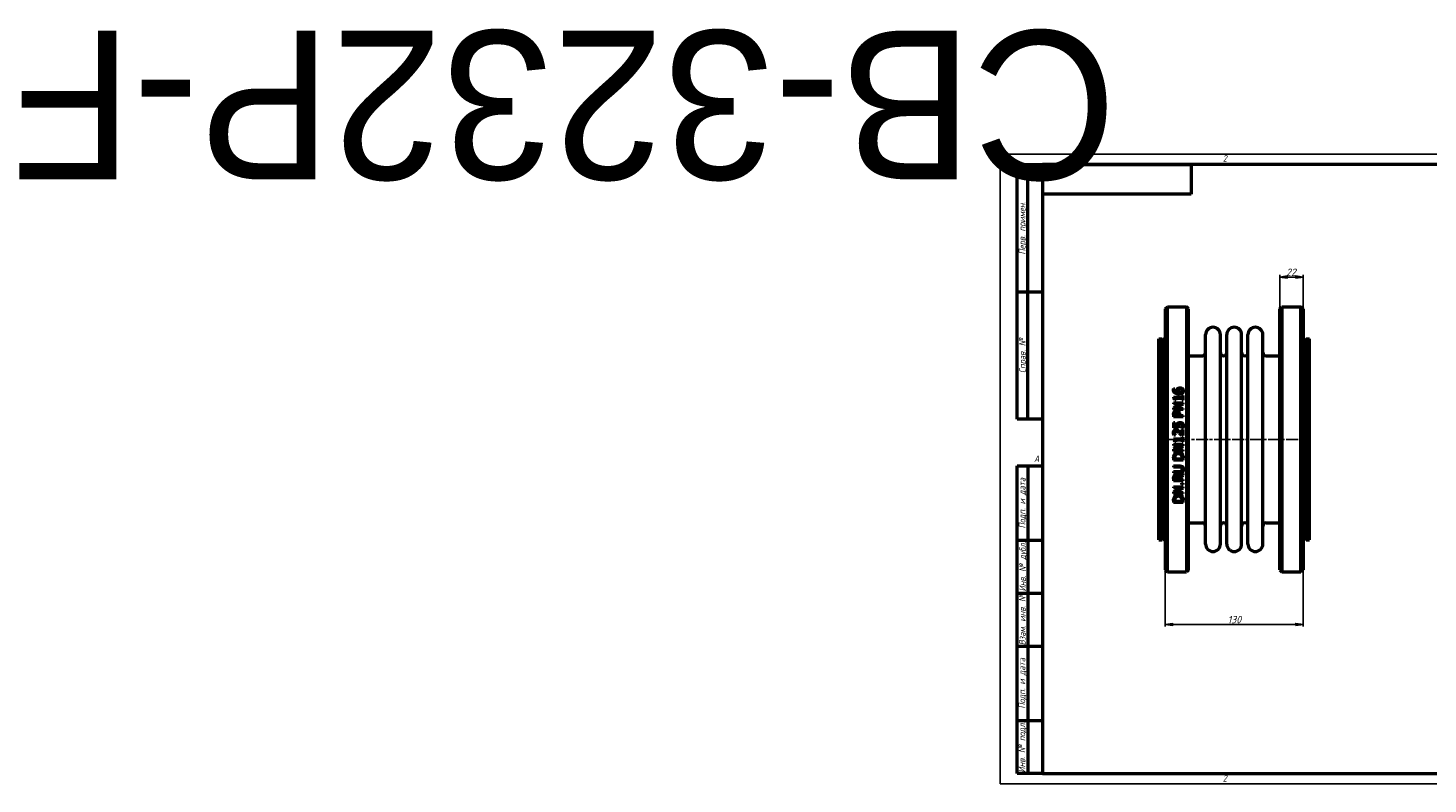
# Model space of a CAD drawing. Header units: millimetres. Extents: x -917 to 5470, y -139 to 713.
# Tile 1 of 4: x -917 to 403, y 0 to 713. Entities that reach past the tile are written whole.
import ezdxf
from ezdxf.enums import TextEntityAlignment as Align

# ---------------------------------------------------------------- set-up
doc = ezdxf.new("R2018")
doc.units = ezdxf.units.MM
doc.header["$LTSCALE"] = 2
doc.linetypes.add('CHAIN', pattern=[0.7087, 0.4724, -0.0591, 0.1181, -0.0591])
for name, color, linetype, lineweight in [('Видимый контур (ГОСТ)', 7, 'Continuous', 50), ('Кромка (ГОСТ)', 7, 'Continuous', 50), ('Обозначение (ГОСТ)', 7, 'Continuous', 25), ('Осевая линия (ГОСТ)', 7, 'Continuous', 25), ('Размер (ГОСТ)', 7, 'Continuous', 25), ('Эскизная геометрия (ГОСТ)', 7, 'Continuous', 50)]:
    doc.layers.add(name, color=color, linetype=linetype, lineweight=lineweight)
doc.styles.add('Альтернативный текст (ГОСТ)', font='arial.ttf', dxfattribs={"width": 0.8})
doc.styles.add('Обычный текст (ГОСТ)', font='GOST Common Italic.ttf')
doc.dimstyles.new('Обычный (ГОСТ)', dxfattribs={"dimscale": 2, "dimtxt": 3.5, "dimasz": 3.5, "dimexe": 1, "dimexo": 0, "dimgap": 0.5, "dimtad": 1, "dimtxsty": 'Обычный текст (ГОСТ)', "dimblk": 'Filled-1', "dimcen": 0.09, "dimdle": 15, "dimclrd": 256, "dimclre": 256, "dimclrt": 256, "dimazin": 2, "dimtfac": 0.714286, "dimtdec": 3, "dimtmove": 0, "dimatfit": 3, "dimfxl": 1, "dimtolj": 1, "dimlwd": 25, "dimlwe": 25, "dimarcsym": 0})

# ---------------------------------------------------------------- blocks, each defined once
blk = doc.blocks.new('Рамки ГОСТ - Рамка')
at = {"layer": 'Кромка (ГОСТ)', "lineweight": 25}
for p, q in [((0, 0), (0, 297)), ((0, 297), (420, 297)), ((420, 297), (420, 0)), ((420, 0), (0, 0))]:
    blk.add_line(p, q, dxfattribs=at)
at = {"layer": 'Кромка (ГОСТ)'}
for p, q in [((415, 292), (20, 292)), ((20, 292), (20, 5)), ((210, 292), (210, 297)), ((415, 5), (415, 292)), ((20, 5), (415, 5)), ((210, 5), (210, 0))]:
    blk.add_line(p, q, dxfattribs=at)
at = {"layer": 'Кромка (ГОСТ)', "char_height": 3.17, "attachment_point": 1, "style": 'Альтернативный текст (ГОСТ)'}
for s, insert, width in [('\\fGOST Common|b0|i1;{\\H3.1700;2}', (105, 296.5), 5.2328), ('\\fGOST Common|b0|i1;{\\H3.1700;1}', (315.02, 296.44), 5.2327), ('\\fGOST Common|b0|i1;{\\H3.1700;A}', (16, 155), 5.1335), ('\\fGOST Common|b0|i1;{\\H3.1700;A}', (416, 148.5), 5.0704), ('\\fGOST Common|b0|i1;{\\H3.1700;2}', (104.99, 4.3), 5.2328), ('\\fGOST Common|b0|i1;{\\H3.1700;1}', (315, 4.14), 6.6287), ('\\fGOST Common|b0|i1;{\\H3.1700;Формат А3}', (370, 4.39), 25.2103)]:
    blk.add_mtext(s, dxfattribs=dict(at, insert=insert, width=width))
blk = doc.blocks.new('ГОСТ - Доп. графы 1')
at = {"layer": 'Эскизная геометрия (ГОСТ)'}
for p, q in [((-12, 0), (-12, 145)), ((-12, 145), (0, 145)), ((-7, 145), (-7, 0)), ((-12, 110), (-7, 110)), ((-7, 110), (0, 110)), ((-12, 85), (-7, 85)), ((-7, 85), (0, 85)), ((-12, 60), (-7, 60)), ((-7, 60), (0, 60)), ((-12, 25), (-7, 25)), ((-7, 25), (0, 25)), ((0, 0), (-12, 0))]:
    blk.add_line(p, q, dxfattribs=at)
at = {"layer": 'Обозначение (ГОСТ)', "char_height": 3.17, "attachment_point": 5, "rotation": 90, "style": 'Альтернативный текст (ГОСТ)'}
for s, insert, width in [('\\fGOST Common|b0|i1;{\\H3.1700;Подп. и дата}', (-9.37, 127.41), 34.7679), ('\\fGOST Common|b0|i1;{\\H3.1700;Инв. № дубл.}', (-8.95, 97.55), 24.8438), ('\\fGOST Common|b0|i1;{\\H3.1700;Взам. инв. №}', (-9.58, 72.53), 24.8669), ('\\fGOST Common|b0|i1;{\\H3.1700;Подп. и дата}', (-9.5, 42.47), 35.1486), ('\\fGOST Common|b0|i1;{\\H3.1700;Инв. № подл.}', (-9.5, 12.41), 24.9618)]:
    blk.add_mtext(s, dxfattribs=dict(at, insert=insert, width=width))
at = {"layer": 'Обозначение (ГОСТ)', "lineweight": 30, "flags": 17}
for tag, p in [('Подп._и_дата_2', (-3.53, 127.51)), ('Инв._номер_дубликата', (-3.41, 97.47)), ('Взамен_инв._номера', (-3.46, 72.53)), ('Подп._и_дата_1', (-3.42, 42.35)), ('ИНВЕНТАРНЫЙ_НОМЕР', (-3.33, 12.68))]:
    blk.add_attdef(tag, text='', height=3.17, rotation=90, dxfattribs=at).set_placement(p, align=Align.MIDDLE_CENTER)
blk = doc.blocks.new('ГОСТ - Доп. графы 2')
at = {"layer": 'Эскизная геометрия (ГОСТ)'}
for p, q in [((-12, 0), (-12, 120)), ((-12, 120), (0, 120)), ((-7, 0), (-7, 120)), ((-12, 60), (0, 60)), ((0, 0), (-12, 0))]:
    blk.add_line(p, q, dxfattribs=at)
at = {"layer": 'Обозначение (ГОСТ)', "char_height": 3.17, "attachment_point": 5, "rotation": 90, "style": 'Альтернативный текст (ГОСТ)'}
for s, insert, width in [('\\fGOST Common|b0|i1;{\\H3.1700;Перв. примен.}', (-9.19, 90.05), 60.0143), ('\\fGOST Common|b0|i1;{\\H3.1700;Справ. №}', (-9.1, 30), 59.9357)]:
    blk.add_mtext(s, dxfattribs=dict(at, insert=insert, width=width))
at = {"layer": 'Обозначение (ГОСТ)', "lineweight": 30, "flags": 17}
for tag, p in [('Первичная_применяемость', (-3.65, 90.03)), ('Справочный_номер', (-3.55, 30.02))]:
    blk.add_attdef(tag, text='', height=3.17, rotation=90, dxfattribs=at).set_placement(p, align=Align.MIDDLE_CENTER)
blk = doc.blocks.new('ГОСТ - Доп. графы 3')
at = {"layer": 'Эскизная геометрия (ГОСТ)'}
for p, q in [((0, 0), (70, 0)), ((70, 0), (70, -14)), ((70, -14), (0, -14))]:
    blk.add_line(p, q, dxfattribs=at)
at = {"layer": 'Обозначение (ГОСТ)', "lineweight": 30}
blk.add_attdef('ОБОЗНАЧЕНИЕ', text='', height=5, rotation=180, dxfattribs=at).set_placement((34.94, -6.97), align=Align.MIDDLE_CENTER)
blk = doc.blocks.new('Filled-1')
at = {"color": 0}
for p, q in [((0, 0), (-1, 0.14)), ((-1, 0.14), (-1, -0.14)), ((-1, 0), (0, 0)), ((-1, -0.14), (0, 0))]:
    blk.add_line(p, q, dxfattribs=at)
at = {"color": 0, "flags": 128}
blk.add_lwpolyline([(-1, -0.14), (0, 0), (-1, 0.14), (-1, -0.14)], dxfattribs=at)
at = {"color": 0}
blk.add_solid([(-1, -0.14), (0, 0), (-1, 0.14), (-1, -0.14)], dxfattribs=at)
blk = doc.blocks.new('*D9')
at = {"layer": 'Defpoints', "color": 0, "linetype": 'Continuous', "transparency": 16777216}
for p in [(155.7, 229.5), (285.7, 229.5), (285.7, 150.5)]:
    blk.add_point(p, dxfattribs=at)
at = {"layer": 'Размер (ГОСТ)', "linetype": 'Continuous', "lineweight": 25, "transparency": 16777216}
for p, q in [((155.7, 229.5), (155.7, 148.5)), ((285.7, 229.5), (285.7, 148.5)), ((162.7, 150.5), (278.7, 150.5))]:
    blk.add_line(p, q, dxfattribs=at)
at = {"layer": 'Размер (ГОСТ)', "linetype": 'Continuous', "lineweight": 25, "transparency": 16777216, "xscale": 7, "yscale": 7, "zscale": 7, "rotation": 180}
blk.add_blockref('Filled-1', (155.7, 150.5), dxfattribs=at)
at = {"layer": 'Размер (ГОСТ)', "linetype": 'Continuous', "lineweight": 25, "transparency": 16777216, "xscale": 7, "yscale": 7, "zscale": 7}
blk.add_blockref('Filled-1', (285.7, 150.5), dxfattribs=at)
at = {"layer": 'Размер (ГОСТ)', "linetype": 'Continuous', "lineweight": 25, "transparency": 16777216, "insert": (214.6, 158.5), "char_height": 7, "attachment_point": 1, "style": 'Обычный текст (ГОСТ)'}
blk.add_mtext('\\A1;130', dxfattribs=at)
blk = doc.blocks.new('*D13')
at = {"layer": 'Defpoints', "color": 0, "linetype": 'Continuous', "transparency": 16777216}
for p in [(285.7, 478), (263.7, 448), (285.7, 448)]:
    blk.add_point(p, dxfattribs=at)
at = {"layer": 'Размер (ГОСТ)', "linetype": 'Continuous', "lineweight": 25, "transparency": 16777216}
for p, q in [((263.7, 448), (263.7, 480)), ((270.7, 478), (278.7, 478)), ((285.7, 448), (285.7, 480))]:
    blk.add_line(p, q, dxfattribs=at)
at = {"layer": 'Размер (ГОСТ)', "linetype": 'Continuous', "lineweight": 25, "transparency": 16777216, "xscale": 7, "yscale": 7, "zscale": 7, "rotation": 180}
blk.add_blockref('Filled-1', (263.7, 478), dxfattribs=at)
at = {"layer": 'Размер (ГОСТ)', "linetype": 'Continuous', "lineweight": 25, "transparency": 16777216, "xscale": 7, "yscale": 7, "zscale": 7}
blk.add_blockref('Filled-1', (285.7, 478), dxfattribs=at)
at = {"layer": 'Размер (ГОСТ)', "linetype": 'Continuous', "lineweight": 25, "transparency": 16777216, "insert": (269.7, 486), "char_height": 7, "attachment_point": 1, "style": 'Обычный текст (ГОСТ)'}
blk.add_mtext('\\A1;22', dxfattribs=at)

msp = doc.modelspace()

# ---------------------------------------------------------------- linework, layer by layer
at = {"layer": 'Видимый контур (ГОСТ)'}
for p, q in [((155.697, 447.953), (157.697, 449.953)), ((157.697, 199.953), (157.697, 449.953)), ((157.697, 449.953), (175.697, 449.953)), ((175.697, 449.953), (175.697, 199.953)), ((177.697, 447.953), (175.697, 449.953)), ((263.697, 447.953), (265.697, 449.953)), ((265.697, 449.953), (283.697, 449.953)), ((265.697, 449.953), (265.697, 199.953)), ((283.697, 199.953), (283.697, 449.953)), ((285.697, 447.953), (283.697, 449.953)), ((155.697, 447.953), (155.697, 201.953)), ((177.697, 201.953), (177.697, 447.953)), ((263.697, 201.953), (263.697, 447.953)), ((285.697, 447.953), (285.697, 201.953)), ((193.697, 226.203), (193.697, 423.703)), ((207.697, 226.203), (207.697, 423.703)), ((213.697, 226.203), (213.697, 423.703)), ((227.697, 226.203), (227.697, 423.703)), ((233.697, 226.203), (233.697, 423.703)), ((247.697, 226.203), (247.697, 423.703)), ((149.697, 230.203), (149.697, 419.703)), ((149.697, 419.703), (152.697, 419.703)), ((152.697, 417.453), (155.697, 420.453)), ((152.697, 230.203), (152.697, 419.703)), ((288.697, 417.453), (285.697, 420.453)), ((288.697, 230.203), (288.697, 419.703)), ((288.697, 419.703), (291.697, 419.703)), ((291.697, 230.203), (291.697, 419.703)), ((177.697, 403.703), (190.697, 403.703)), ((250.697, 403.703), (263.697, 403.703)), ((163.542, 372.74), (164.701, 372.74)), ((164.701, 372.689), (164.701, 372.74)), ((163.556, 364.578), (163.556, 363.645)), ((163.556, 364.578), (171.666, 364.578)), ((163.585, 359.51), (172.585, 359.51)), ((163.585, 359.51), (163.585, 358.394)), ((170.711, 358.394), (163.585, 358.394)), ((170.711, 358.394), (163.585, 354.769)), ((165.635, 361.785), (164.811, 361.785)), ((164.825, 354.185), (172.585, 358.168)), ((165.635, 361.785), (165.635, 363.419)), ((171.666, 363.419), (165.635, 363.419)), ((171.666, 366.176), (171.666, 364.578)), ((171.666, 366.176), (172.585, 366.176)), ((171.666, 363.419), (171.666, 361.785)), ((172.585, 361.785), (171.666, 361.785)), ((172.585, 361.785), (172.585, 366.176)), ((172.585, 358.168), (172.585, 359.51)), ((163.585, 354.769), (163.585, 353.07)), ((172.585, 353.07), (163.585, 353.07)), ((163.585, 348.504), (163.585, 346.243)), ((172.585, 346.243), (163.585, 346.243)), ((164.621, 347.439), (164.621, 348.431)), ((164.621, 347.439), (168.209, 347.439)), ((164.825, 354.185), (172.585, 354.185)), ((168.209, 348.256), (168.209, 347.439)), ((169.23, 347.439), (169.23, 348.453)), ((169.23, 347.439), (172.585, 347.439)), ((172.585, 353.07), (172.585, 354.185)), ((172.585, 346.243), (172.585, 347.439)), ((163.585, 340.773), (163.585, 335.835)), ((163.585, 340.773), (164.643, 340.773)), ((168.224, 335.835), (163.585, 335.835)), ((164.643, 336.995), (164.643, 340.773)), ((164.643, 336.995), (167.042, 336.995)), ((170.988, 335.551), (170.988, 335.463)), ((172.264, 335.463), (170.988, 335.463)), ((171.542, 334.165), (172.585, 334.165)), ((171.542, 334.165), (171.542, 329.745)), ((172.585, 328.615), (172.585, 334.165)), ((163.556, 325.362), (163.556, 324.429)), ((163.556, 325.362), (171.666, 325.362)), ((163.585, 320.293), (172.585, 320.293)), ((163.585, 320.293), (163.585, 319.177)), ((170.711, 319.177), (163.585, 319.177)), ((170.711, 319.177), (163.585, 315.553)), ((165.219, 328.805), (163.935, 328.805)), ((165.635, 322.569), (164.811, 322.569)), ((164.825, 314.969), (172.585, 318.951)), ((165.219, 328.805), (165.219, 328.87)), ((165.635, 322.569), (165.635, 324.202)), ((171.666, 324.202), (165.635, 324.202)), ((172.585, 328.615), (171.309, 328.615)), ((171.666, 326.959), (171.666, 325.362)), ((171.666, 326.959), (172.585, 326.959)), ((171.666, 324.202), (171.666, 322.569)), ((172.585, 322.569), (171.666, 322.569)), ((172.585, 322.569), (172.585, 326.959)), ((172.585, 318.951), (172.585, 320.293)), ((163.585, 315.553), (163.585, 313.853)), ((172.585, 313.853), (163.585, 313.853)), ((163.585, 307.508), (163.585, 305.459)), ((172.585, 305.459), (163.585, 305.459)), ((164.621, 306.655), (164.621, 307.566)), ((164.621, 306.655), (171.55, 306.655)), ((164.825, 314.969), (172.585, 314.969)), ((171.55, 307.566), (171.55, 306.655)), ((172.585, 313.853), (172.585, 314.969)), ((172.585, 305.459), (172.585, 307.53)), ((163.585, 299.879), (163.585, 298.683)), ((163.585, 299.879), (169.201, 299.879)), ((169.23, 298.683), (163.585, 298.683)), ((163.585, 294.562), (169.201, 294.562)), ((163.585, 294.562), (163.585, 293.366)), ((169.201, 293.366), (163.585, 293.366)), ((172.585, 292.761), (168.669, 289.559)), ((169.004, 288.363), (172.585, 291.207)), ((172.585, 291.207), (172.585, 292.761)), ((163.585, 288.115), (163.585, 285.796)), ((172.585, 285.796), (163.585, 285.796)), ((163.585, 280.224), (163.585, 279.108)), ((163.585, 280.224), (172.585, 280.224)), ((170.711, 279.108), (163.585, 275.483)), ((170.711, 279.108), (163.585, 279.108)), ((164.621, 286.992), (164.621, 288.181)), ((164.621, 286.992), (168.005, 286.992)), ((164.825, 274.899), (172.585, 278.882)), ((168.005, 288.042), (168.005, 286.992)), ((169.004, 286.992), (169.004, 288.363)), ((169.004, 286.992), (172.585, 286.992)), ((170.864, 283.724), (172.585, 283.724)), ((170.864, 283.724), (170.864, 282.28)), ((172.585, 282.28), (170.864, 282.28)), ((172.585, 285.796), (172.585, 286.992)), ((172.585, 282.28), (172.585, 283.724)), ((172.585, 278.882), (172.585, 280.224)), ((163.585, 275.483), (163.585, 273.783)), ((172.585, 273.783), (163.585, 273.783)), ((163.585, 267.438), (163.585, 265.389)), ((172.585, 265.389), (163.585, 265.389)), ((164.621, 266.585), (164.621, 267.497)), ((164.621, 266.585), (171.55, 266.585)), ((164.825, 274.899), (172.585, 274.899)), ((171.55, 267.497), (171.55, 266.585)), ((172.585, 273.783), (172.585, 274.899)), ((172.585, 265.389), (172.585, 267.46)), ((177.697, 246.203), (190.697, 246.203)), ((250.697, 246.203), (263.697, 246.203)), ((149.697, 230.203), (152.697, 230.203)), ((152.697, 232.453), (155.697, 229.453)), ((288.697, 232.453), (285.697, 229.453)), ((288.697, 230.203), (291.697, 230.203)), ((155.697, 201.953), (157.697, 199.953)), ((157.697, 199.953), (175.697, 199.953)), ((177.697, 201.953), (175.697, 199.953)), ((263.697, 201.953), (265.697, 199.953)), ((265.697, 199.953), (283.697, 199.953)), ((285.697, 201.953), (283.697, 199.953))]:
    msp.add_line(p, q, dxfattribs=at)
for centre, radius, start, end in [((200.697, 423.703), 7, 0, 180), ((220.697, 423.703), 7, 0, 180), ((240.697, 423.703), 7, 0, 180), ((190.697, 406.703), 3, 270, 0), ((210.697, 406.703), 3, 180, 0), ((230.697, 406.703), 3, 180, 0), ((250.697, 406.703), 3, 180, 270), ((190.697, 243.203), 3, 0, 90), ((210.697, 243.203), 3, 0, 180), ((230.697, 243.203), 3, 0, 180), ((250.697, 243.203), 3, 90, 180), ((200.697, 226.203), 7, 180, 0), ((220.697, 226.203), 7, 180, 0), ((240.697, 226.203), 7, 180, 0)]:
    msp.add_arc(centre, radius, start, end, dxfattribs=at)
for points, knots in [([(163.418, 371.719), (163.418, 371.825), (163.42, 371.931), (163.432, 372.137), (163.442, 372.248), (163.473, 372.479), (163.5, 372.614), (163.542, 372.74)], [0, 0, 0, 0, 0.034264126, 0.034264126, 0.066974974, 0.066974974, 0.109541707, 0.109541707, 0.109541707, 0.109541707]), ([(164.869, 368.67), (164.538, 368.906), (164.263, 369.189), (163.918, 369.699), (163.745, 369.987), (163.473, 370.824), (163.418, 371.272), (163.418, 371.719)], [0, 0, 0, 0, 0.124619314, 0.124619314, 0.19396727, 0.19396727, 0.267007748, 0.267007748, 0.267007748, 0.267007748]), ([(164.701, 372.689), (164.648, 372.587), (164.606, 372.462), (164.492, 372.068), (164.461, 371.817), (164.461, 371.558)], [0, 0, 0, 0, 0.036514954, 0.036514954, 0.133090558, 0.133090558, 0.133090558, 0.133090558]), ([(164.461, 371.558), (164.461, 371.221), (164.512, 370.886), (164.753, 370.289), (164.919, 370.04), (165.329, 369.633), (165.603, 369.423), (166.472, 369.064), (166.975, 368.969), (167.465, 368.925)], [0, 0, 0, 0, 0.10892796, 0.10892796, 0.205279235, 0.205279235, 0.288298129, 0.288298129, 0.377947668, 0.377947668, 0.377947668, 0.377947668]), ([(166.838, 370.8), (166.838, 370.968), (166.846, 371.139), (166.876, 371.388), (166.889, 371.471), (166.943, 371.742), (166.992, 371.888), (167.144, 372.213), (167.252, 372.383), (167.371, 372.543)], [0, 0, 0, 0, 0.05429982, 0.05429982, 0.08109049, 0.08109049, 0.143590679, 0.143590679, 0.219589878, 0.219589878, 0.219589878, 0.219589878]), ([(167.465, 368.925), (167.346, 369.098), (167.239, 369.277), (167.017, 369.734), (166.958, 369.937), (166.869, 370.263), (166.838, 370.531), (166.838, 370.8)], [0, 0, 0, 0, 0.065896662, 0.065896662, 0.161225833, 0.161225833, 0.546974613, 0.546974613, 0.546974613, 0.546974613]), ([(167.371, 372.543), (167.49, 372.702), (167.628, 372.845), (168, 373.137), (168.208, 373.236), (168.581, 373.383), (168.805, 373.44), (169.244, 373.507), (169.456, 373.52), (169.668, 373.52)], [0, 0, 0, 0, 0.062732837, 0.062732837, 0.146475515, 0.146475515, 0.259138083, 0.259138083, 0.361763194, 0.361763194, 0.361763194, 0.361763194]), ([(168.151, 371.682), (168.067, 371.576), (168.002, 371.461), (167.84, 371.03), (167.837, 370.663), (167.837, 370.53)], [0, 0, 0, 0, 0.042469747, 0.042469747, 0.147661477, 0.147661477, 0.147661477, 0.147661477]), ([(167.837, 370.53), (167.837, 370.377), (167.85, 370.224), (167.903, 369.915), (167.943, 369.766), (168.083, 369.374), (168.197, 369.144), (168.333, 368.925)], [0, 0, 0, 0, 0.049322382, 0.049322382, 0.100701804, 0.100701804, 0.181483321, 0.181483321, 0.181483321, 0.181483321]), ([(169.719, 372.295), (169.51, 372.295), (169.294, 372.279), (168.858, 372.188), (168.667, 372.111), (168.365, 371.91), (168.25, 371.803), (168.151, 371.682)], [0, 0, 0, 0, 0.062856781, 0.062856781, 0.133747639, 0.133747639, 0.189675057, 0.189675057, 0.189675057, 0.189675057]), ([(169.668, 373.52), (169.894, 373.52), (170.118, 373.502), (170.779, 373.382), (171.105, 373.236), (171.555, 372.99), (171.754, 372.846), (171.929, 372.674)], [0, 0, 0, 0, 0.067744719, 0.067744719, 0.2017948, 0.2017948, 0.329611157, 0.329611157, 0.329611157, 0.329611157]), ([(171.79, 370.668), (171.79, 370.89), (171.754, 371.109), (171.588, 371.497), (171.475, 371.657), (171.216, 371.902), (171.056, 372.024), (170.639, 372.187), (170.459, 372.23), (170.094, 372.284), (169.905, 372.295), (169.719, 372.295)], [0, 0, 0, 0, 0.071541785, 0.071541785, 0.134653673, 0.134653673, 0.182675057, 0.182675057, 0.21558394, 0.21558394, 0.248895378, 0.248895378, 0.248895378, 0.248895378]), ([(171.28, 369.545), (171.393, 369.647), (171.497, 369.761), (171.614, 369.944), (171.681, 370.058), (171.772, 370.375), (171.79, 370.521), (171.79, 370.668)], [0, 0, 0, 0, 0.0472818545, 0.0472818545, 0.0686114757, 0.0686114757, 0.0860391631, 0.0860391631, 0.0860391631, 0.0860391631]), ([(171.929, 372.674), (172.104, 372.506), (172.255, 372.321), (172.496, 371.929), (172.582, 371.738), (172.736, 371.256), (172.775, 370.96), (172.775, 370.661)], [0, 0, 0, 0, 0.075709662, 0.075709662, 0.146126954, 0.146126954, 0.248560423, 0.248560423, 0.248560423, 0.248560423]), ([(172.775, 370.661), (172.775, 370.463), (172.759, 370.264), (172.686, 369.88), (172.631, 369.697), (172.491, 369.368), (172.41, 369.221), (172.21, 368.936), (172.091, 368.801), (171.958, 368.677)], [0, 0, 0, 0, 0.06392329, 0.06392329, 0.1254516, 0.1254516, 0.17926639, 0.17926639, 0.236274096, 0.236274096, 0.236274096, 0.236274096]), ([(164.811, 361.785), (164.811, 362.041), (164.796, 362.316), (164.689, 362.895), (164.597, 363.074), (164.468, 363.273), (164.387, 363.355), (164.196, 363.485), (164.092, 363.532), (163.846, 363.61), (163.7, 363.633), (163.556, 363.645)], [0, 0, 0, 0, 0.080462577, 0.080462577, 0.184902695, 0.184902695, 0.286607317, 0.286607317, 0.383229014, 0.383229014, 0.504874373, 0.504874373, 0.504874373, 0.504874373]), ([(168.632, 367.685), (168.214, 367.685), (167.792, 367.708), (166.966, 367.816), (166.446, 367.912), (165.537, 368.258), (165.188, 368.441), (164.869, 368.67)], [0, 0, 0, 0, 0.125611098, 0.125611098, 0.250061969, 0.250061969, 0.336331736, 0.336331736, 0.336331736, 0.336331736]), ([(168.333, 368.925), (168.418, 368.921), (168.502, 368.916), (168.621, 368.909), (168.724, 368.903), (168.902, 368.903)], [0, 0, 0, 0, 0.0253252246, 0.0253252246, 0.035718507, 0.035718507, 0.035718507, 0.035718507]), ([(171.958, 368.677), (171.787, 368.514), (171.593, 368.376), (171.077, 368.09), (170.773, 367.984), (170.26, 367.831), (169.927, 367.771), (169.279, 367.7), (168.953, 367.685), (168.632, 367.685)], [0, 0, 0, 0, 0.073233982, 0.073233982, 0.179668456, 0.179668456, 0.351231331, 0.351231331, 0.517053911, 0.517053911, 0.517053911, 0.517053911]), ([(168.902, 368.903), (169.199, 368.903), (169.51, 368.917), (170.397, 369.035), (170.727, 369.188), (171.073, 369.38), (171.184, 369.456), (171.28, 369.545)], [0, 0, 0, 0, 0.089169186, 0.089169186, 0.268438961, 0.268438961, 0.359396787, 0.359396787, 0.359396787, 0.359396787]), ([(163.585, 348.504), (163.585, 348.757), (163.595, 349.016), (163.643, 349.493), (163.679, 349.727), (163.821, 350.275), (163.954, 350.582), (164.147, 350.86)], [0, 0, 0, 0, 0.077291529, 0.077291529, 0.146550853, 0.146550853, 0.248513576, 0.248513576, 0.248513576, 0.248513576]), ([(164.147, 350.86), (164.263, 351.03), (164.397, 351.185), (164.759, 351.506), (164.955, 351.617), (165.272, 351.774), (165.479, 351.839), (165.892, 351.916), (166.096, 351.932), (166.298, 351.932)], [0, 0, 0, 0, 0.06273088, 0.06273088, 0.146748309, 0.146748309, 0.280375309, 0.280375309, 0.404757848, 0.404757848, 0.404757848, 0.404757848]), ([(164.964, 350.036), (164.866, 349.889), (164.794, 349.728), (164.695, 349.395), (164.621, 349.069), (164.621, 348.431)], [0, 0, 0, 0, 0.053736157, 0.053736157, 0.106210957, 0.106210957, 0.106210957, 0.106210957]), ([(166.335, 350.685), (166.123, 350.685), (165.91, 350.66), (165.525, 350.537), (165.397, 350.461), (165.173, 350.3), (165.058, 350.177), (164.964, 350.036)], [0, 0, 0, 0, 0.063495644, 0.063495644, 0.121359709, 0.121359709, 0.216390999, 0.216390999, 0.216390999, 0.216390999]), ([(166.298, 351.932), (166.54, 351.932), (166.778, 351.905), (167.299, 351.78), (167.513, 351.683), (167.883, 351.498), (168.105, 351.34), (168.297, 351.144)], [0, 0, 0, 0, 0.072430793, 0.072430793, 0.160916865, 0.160916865, 0.338485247, 0.338485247, 0.338485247, 0.338485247]), ([(167.67, 350.174), (167.577, 350.267), (167.476, 350.35), (167.204, 350.524), (167.044, 350.587), (166.701, 350.669), (166.516, 350.685), (166.335, 350.685)], [0, 0, 0, 0, 0.039670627, 0.039670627, 0.097343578, 0.097343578, 0.158076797, 0.158076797, 0.158076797, 0.158076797]), ([(168.209, 348.256), (168.209, 348.481), (168.201, 348.715), (168.159, 349.122), (168.127, 349.326), (168.035, 349.629), (167.984, 349.75), (167.849, 349.978), (167.767, 350.082), (167.67, 350.174)], [0, 0, 0, 0, 0.068634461, 0.068634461, 0.125012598, 0.125012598, 0.16504897, 0.16504897, 0.20557423, 0.20557423, 0.20557423, 0.20557423]), ([(168.297, 351.144), (168.513, 350.925), (168.691, 350.679), (169.007, 350.072), (169.084, 349.778), (169.203, 349.233), (169.23, 348.834), (169.23, 348.453)], [0, 0, 0, 0, 0.093451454, 0.093451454, 0.208694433, 0.208694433, 0.456258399, 0.456258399, 0.456258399, 0.456258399]), ([(163.396, 331.109), (163.396, 331.511), (163.446, 331.919), (163.69, 332.584), (163.843, 332.844), (164.215, 333.247), (164.438, 333.431), (164.914, 333.649), (165.1, 333.706), (165.482, 333.778), (165.675, 333.793), (165.868, 333.793)], [0, 0, 0, 0, 0.120666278, 0.120666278, 0.212705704, 0.212705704, 0.28522925, 0.28522925, 0.328399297, 0.328399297, 0.371025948, 0.371025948, 0.371025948, 0.371025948]), ([(163.935, 328.805), (163.807, 329.067), (163.696, 329.406), (163.521, 330.034), (163.396, 330.531), (163.396, 331.109)], [0, 0, 0, 0, 0.087669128, 0.087669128, 0.169747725, 0.169747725, 0.169747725, 0.169747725]), ([(164.803, 332.123), (164.691, 331.993), (164.607, 331.847), (164.495, 331.543), (164.439, 331.329), (164.439, 331.022)], [0, 0, 0, 0, 0.0514736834, 0.0514736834, 0.0972435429, 0.0972435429, 0.0972435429, 0.0972435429]), ([(164.439, 331.022), (164.439, 330.833), (164.46, 330.645), (164.527, 330.329), (164.594, 330.058), (164.723, 329.745)], [0, 0, 0, 0, 0.0567813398, 0.0567813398, 0.0970939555, 0.0970939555, 0.0970939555, 0.0970939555]), ([(165.934, 332.568), (165.709, 332.568), (165.481, 332.537), (165.206, 332.425), (165.109, 332.38), (164.933, 332.256), (164.864, 332.194), (164.803, 332.123)], [0, 0, 0, 0, 0.067333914, 0.067333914, 0.089296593, 0.089296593, 0.106245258, 0.106245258, 0.106245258, 0.106245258]), ([(165.868, 333.793), (166.195, 333.793), (166.523, 333.758), (167.004, 333.626), (167.316, 333.53), (167.67, 333.326)], [0, 0, 0, 0, 0.098033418, 0.098033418, 0.149580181, 0.149580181, 0.149580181, 0.149580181]), ([(169.143, 330.788), (168.804, 331.096), (168.426, 331.424), (167.559, 332.086), (167.231, 332.264), (166.622, 332.502), (166.284, 332.568), (165.934, 332.568)], [0, 0, 0, 0, 0.137380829, 0.137380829, 0.326565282, 0.326565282, 0.544476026, 0.544476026, 0.544476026, 0.544476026]), ([(166.991, 337.812), (166.991, 338.058), (167.002, 338.312), (167.074, 338.921), (167.142, 339.128), (167.266, 339.469), (167.396, 339.692), (167.553, 339.898)], [0, 0, 0, 0, 0.074238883, 0.074238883, 0.184792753, 0.184792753, 0.457031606, 0.457031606, 0.457031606, 0.457031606]), ([(167.042, 336.995), (167.027, 337.113), (167.015, 337.231), (166.997, 337.49), (166.991, 337.662), (166.991, 337.812)], [0, 0, 0, 0, 0.0358455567, 0.0358455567, 0.0782688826, 0.0782688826, 0.0782688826, 0.0782688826]), ([(167.553, 339.898), (167.67, 340.053), (167.805, 340.192), (168.119, 340.439), (168.33, 340.574), (168.79, 340.728), (168.97, 340.766), (169.339, 340.814), (169.534, 340.824), (169.726, 340.824)], [0, 0, 0, 0, 0.058774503, 0.058774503, 0.120000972, 0.120000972, 0.156272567, 0.156272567, 0.19488998, 0.19488998, 0.19488998, 0.19488998]), ([(167.67, 333.326), (167.912, 333.192), (168.142, 333.035), (168.539, 332.721), (168.854, 332.457), (169.209, 332.123)], [0, 0, 0, 0, 0.083220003, 0.083220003, 0.151967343, 0.151967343, 0.151967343, 0.151967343]), ([(168.421, 339.088), (168.309, 338.961), (168.225, 338.816), (168.046, 338.35), (168.005, 337.962), (168.005, 337.615)], [0, 0, 0, 0, 0.051003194, 0.051003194, 0.150740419, 0.150740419, 0.150740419, 0.150740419]), ([(168.005, 337.615), (168.005, 337.401), (168.016, 337.189), (168.046, 336.89), (168.067, 336.704), (168.154, 336.188), (168.188, 336), (168.224, 335.835)], [0, 0, 0, 0, 0.064361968, 0.064361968, 0.090269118, 0.090269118, 0.102558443, 0.102558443, 0.102558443, 0.102558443]), ([(169.719, 339.599), (169.443, 339.599), (169.169, 339.566), (168.878, 339.445), (168.767, 339.394), (168.562, 339.241), (168.487, 339.169), (168.421, 339.088)], [0, 0, 0, 0, 0.082872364, 0.082872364, 0.106068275, 0.106068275, 0.12214625, 0.12214625, 0.12214625, 0.12214625]), ([(171.309, 328.615), (170.999, 328.945), (170.685, 329.274), (170.045, 329.932), (169.682, 330.298), (169.143, 330.788)], [0, 0, 0, 0, 0.135735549, 0.135735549, 0.27581771, 0.27581771, 0.27581771, 0.27581771]), ([(169.209, 332.123), (169.523, 331.834), (169.832, 331.534), (170.267, 331.092), (170.305, 331.055), (170.866, 330.465), (171.231, 330.08), (171.542, 329.745)], [0, 0, 0, 0, 0.128132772, 0.128132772, 0.186323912, 0.186323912, 0.274966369, 0.274966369, 0.274966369, 0.274966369]), ([(171.185, 339.139), (171.053, 339.25), (170.906, 339.34), (170.553, 339.495), (170.377, 339.535), (170.078, 339.587), (169.897, 339.599), (169.719, 339.599)], [0, 0, 0, 0, 0.051969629, 0.051969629, 0.115887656, 0.115887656, 0.207463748, 0.207463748, 0.207463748, 0.207463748]), ([(169.726, 340.824), (170.059, 340.824), (170.387, 340.783), (170.942, 340.622), (171.172, 340.525), (171.567, 340.298), (171.737, 340.173), (171.892, 340.029)], [0, 0, 0, 0, 0.099654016, 0.099654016, 0.173463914, 0.173463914, 0.237630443, 0.237630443, 0.237630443, 0.237630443]), ([(170.988, 335.551), (171.064, 335.654), (171.141, 335.792), (171.28, 336.061), (171.371, 336.257), (171.469, 336.521)], [0, 0, 0, 0, 0.0385391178, 0.0385391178, 0.0923580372, 0.0923580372, 0.0923580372, 0.0923580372]), ([(171.732, 337.841), (171.732, 338.015), (171.71, 338.186), (171.637, 338.453), (171.609, 338.529), (171.549, 338.677), (171.495, 338.778), (171.358, 338.971), (171.276, 339.06), (171.185, 339.139)], [0, 0, 0, 0, 0.052544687, 0.052544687, 0.083311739, 0.083311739, 0.164114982, 0.164114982, 0.248683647, 0.248683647, 0.248683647, 0.248683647]), ([(171.469, 336.521), (171.527, 336.687), (171.581, 336.858), (171.682, 337.237), (171.732, 337.475), (171.732, 337.841)], [0, 0, 0, 0, 0.052825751, 0.052825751, 0.117995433, 0.117995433, 0.117995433, 0.117995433]), ([(171.892, 340.029), (172.104, 339.833), (172.275, 339.604), (172.516, 339.156), (172.617, 338.921), (172.748, 338.362), (172.775, 338.091), (172.775, 337.819)], [0, 0, 0, 0, 0.086894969, 0.086894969, 0.153316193, 0.153316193, 0.212983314, 0.212983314, 0.212983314, 0.212983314]), ([(172.775, 337.819), (172.775, 337.562), (172.758, 337.305), (172.654, 336.541), (172.504, 335.951), (172.264, 335.463)], [0, 0, 0, 0, 0.077684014, 0.077684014, 0.232451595, 0.232451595, 0.232451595, 0.232451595]), ([(164.811, 322.569), (164.811, 322.959), (164.776, 323.361), (164.591, 323.888), (164.509, 323.997), (164.392, 324.134), (164.302, 324.204), (164.11, 324.308), (164.012, 324.344), (163.796, 324.401), (163.675, 324.419), (163.556, 324.429)], [0, 0, 0, 0, 0.117117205, 0.117117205, 0.192625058, 0.192625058, 0.324271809, 0.324271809, 0.443070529, 0.443070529, 0.580470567, 0.580470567, 0.580470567, 0.580470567]), ([(164.723, 329.745), (164.786, 329.587), (164.862, 329.436), (164.998, 329.208), (165.116, 329.017), (165.219, 328.87)], [0, 0, 0, 0, 0.0510546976, 0.0510546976, 0.079655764, 0.079655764, 0.079655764, 0.079655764]), ([(163.585, 307.508), (163.585, 307.892), (163.598, 308.299), (163.683, 309.138), (163.749, 309.412), (163.913, 309.992), (164.072, 310.385), (164.3, 310.732)], [0, 0, 0, 0, 0.116359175, 0.116359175, 0.254953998, 0.254953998, 0.559030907, 0.559030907, 0.559030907, 0.559030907]), ([(164.3, 310.732), (164.5, 311.032), (164.735, 311.301), (165.368, 311.843), (165.729, 312.039), (166.329, 312.304), (166.673, 312.403), (167.377, 312.528), (167.736, 312.555), (168.093, 312.555)], [0, 0, 0, 0, 0.108678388, 0.108678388, 0.250578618, 0.250578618, 0.420914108, 0.420914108, 0.590722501, 0.590722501, 0.590722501, 0.590722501]), ([(165.161, 309.944), (165.02, 309.706), (164.908, 309.456), (164.724, 308.878), (164.621, 308.405), (164.621, 307.566)], [0, 0, 0, 0, 0.083283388, 0.083283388, 0.183354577, 0.183354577, 0.183354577, 0.183354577]), ([(168.078, 311.308), (167.632, 311.308), (167.178, 311.26), (166.431, 311.036), (166.128, 310.896), (165.574, 310.495), (165.343, 310.242), (165.161, 309.944)], [0, 0, 0, 0, 0.133686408, 0.133686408, 0.23401207, 0.23401207, 0.339242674, 0.339242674, 0.339242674, 0.339242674]), ([(170.952, 310.053), (170.803, 310.274), (170.626, 310.469), (170.233, 310.785), (169.97, 310.957), (169.357, 311.169), (169.113, 311.223), (168.608, 311.293), (168.341, 311.308), (168.078, 311.308)], [0, 0, 0, 0, 0.080140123, 0.080140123, 0.15178381, 0.15178381, 0.195838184, 0.195838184, 0.242743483, 0.242743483, 0.242743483, 0.242743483]), ([(168.093, 312.555), (168.58, 312.555), (169.064, 312.496), (170.251, 312.156), (170.766, 311.821), (171.387, 311.325), (171.649, 311.042), (171.863, 310.717)], [0, 0, 0, 0, 0.146355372, 0.146355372, 0.370519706, 0.370519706, 0.587049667, 0.587049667, 0.587049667, 0.587049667]), ([(171.55, 307.566), (171.55, 307.824), (171.54, 308.086), (171.496, 308.544), (171.46, 308.83), (171.301, 309.442), (171.156, 309.761), (170.952, 310.053)], [0, 0, 0, 0, 0.078200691, 0.078200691, 0.138972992, 0.138972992, 0.217082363, 0.217082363, 0.217082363, 0.217082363]), ([(171.863, 310.717), (172.058, 310.406), (172.22, 310.077), (172.43, 309.429), (172.585, 308.828), (172.585, 307.53)], [0, 0, 0, 0, 0.110552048, 0.110552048, 0.205888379, 0.205888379, 0.205888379, 0.205888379]), ([(164.059, 290.405), (164.161, 290.563), (164.28, 290.708), (164.609, 291.018), (164.791, 291.126), (165.07, 291.274), (165.261, 291.336), (165.646, 291.411), (165.838, 291.426), (166.029, 291.426)], [0, 0, 0, 0, 0.057898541, 0.057898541, 0.138381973, 0.138381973, 0.276672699, 0.276672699, 0.407212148, 0.407212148, 0.407212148, 0.407212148]), ([(166.029, 291.426), (166.324, 291.426), (166.619, 291.392), (167.302, 291.194), (167.569, 291.013), (167.958, 290.704), (168.145, 290.501), (168.455, 290.05), (168.575, 289.81), (168.669, 289.559)], [0, 0, 0, 0, 0.088688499, 0.088688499, 0.213879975, 0.213879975, 0.376899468, 0.376899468, 0.535414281, 0.535414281, 0.535414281, 0.535414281]), ([(169.201, 299.879), (169.624, 299.879), (170.065, 299.85), (170.873, 299.691), (171.118, 299.591), (171.532, 299.383), (171.752, 299.219), (171.944, 299.018)], [0, 0, 0, 0, 0.126834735, 0.126834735, 0.247024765, 0.247024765, 0.429536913, 0.429536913, 0.429536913, 0.429536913]), ([(169.201, 294.562), (169.792, 294.562), (170.113, 294.615), (170.4, 294.672), (170.522, 294.707), (170.773, 294.806), (170.899, 294.871), (171.017, 294.949)], [0, 0, 0, 0, 0.177305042, 0.177305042, 0.314099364, 0.314099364, 0.467865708, 0.467865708, 0.467865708, 0.467865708]), ([(171.944, 294.227), (171.786, 294.067), (171.61, 293.928), (171.151, 293.66), (170.906, 293.58), (170.48, 293.468), (170.227, 293.428), (169.722, 293.377), (169.459, 293.366), (169.201, 293.366)], [0, 0, 0, 0, 0.068517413, 0.068517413, 0.160653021, 0.160653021, 0.280591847, 0.280591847, 0.404585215, 0.404585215, 0.404585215, 0.404585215]), ([(171.017, 298.296), (170.892, 298.379), (170.759, 298.447), (170.449, 298.565), (170.274, 298.606), (169.786, 298.671), (169.5, 298.683), (169.23, 298.683)], [0, 0, 0, 0, 0.045276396, 0.045276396, 0.09975773, 0.09975773, 0.165705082, 0.165705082, 0.165705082, 0.165705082]), ([(171.754, 296.619), (171.754, 296.802), (171.739, 296.986), (171.661, 297.392), (171.596, 297.56), (171.486, 297.796), (171.416, 297.911), (171.24, 298.124), (171.136, 298.218), (171.017, 298.296)], [0, 0, 0, 0, 0.05641187, 0.05641187, 0.127290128, 0.127290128, 0.202755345, 0.202755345, 0.281518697, 0.281518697, 0.281518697, 0.281518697]), ([(171.017, 294.949), (171.178, 295.055), (171.312, 295.186), (171.511, 295.472), (171.6, 295.642), (171.73, 296.115), (171.754, 296.37), (171.754, 296.619)], [0, 0, 0, 0, 0.058157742, 0.058157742, 0.106656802, 0.106656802, 0.156546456, 0.156546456, 0.156546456, 0.156546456]), ([(171.944, 299.018), (172.148, 298.811), (172.315, 298.578), (172.576, 298.052), (172.647, 297.799), (172.752, 297.27), (172.775, 296.939), (172.775, 296.619)], [0, 0, 0, 0, 0.088334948, 0.088334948, 0.179655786, 0.179655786, 0.31335752, 0.31335752, 0.31335752, 0.31335752]), ([(172.775, 296.619), (172.775, 296.365), (172.759, 296.108), (172.679, 295.593), (172.619, 295.371), (172.481, 295.002), (172.4, 294.834), (172.199, 294.513), (172.08, 294.363), (171.944, 294.227)], [0, 0, 0, 0, 0.078248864, 0.078248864, 0.160827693, 0.160827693, 0.235427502, 0.235427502, 0.311606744, 0.311606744, 0.311606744, 0.311606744]), ([(163.585, 288.115), (163.585, 288.357), (163.592, 288.608), (163.627, 289.138), (163.657, 289.346), (163.741, 289.803), (163.872, 290.115), (164.059, 290.405)], [0, 0, 0, 0, 0.076117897, 0.076117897, 0.166423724, 0.166423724, 0.417055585, 0.417055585, 0.417055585, 0.417055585]), ([(164.927, 289.61), (164.841, 289.479), (164.778, 289.337), (164.687, 289.035), (164.621, 288.741), (164.621, 288.181)], [0, 0, 0, 0, 0.0483811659, 0.0483811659, 0.0984929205, 0.0984929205, 0.0984929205, 0.0984929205]), ([(166.123, 290.179), (165.949, 290.179), (165.776, 290.159), (165.426, 290.054), (165.306, 289.979), (165.116, 289.846), (165.012, 289.736), (164.927, 289.61)], [0, 0, 0, 0, 0.052191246, 0.052191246, 0.109951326, 0.109951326, 0.225080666, 0.225080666, 0.225080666, 0.225080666]), ([(167.538, 289.668), (167.451, 289.761), (167.353, 289.841), (167.114, 289.991), (166.975, 290.049), (166.713, 290.123), (166.597, 290.145), (166.362, 290.173), (166.242, 290.179), (166.123, 290.179)], [0, 0, 0, 0, 0.039000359, 0.039000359, 0.085606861, 0.085606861, 0.120870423, 0.120870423, 0.1565581, 0.1565581, 0.1565581, 0.1565581]), ([(168.005, 288.042), (168.005, 288.21), (167.998, 288.38), (167.959, 288.764), (167.925, 288.93), (167.872, 289.139), (167.829, 289.254), (167.707, 289.475), (167.63, 289.577), (167.538, 289.668)], [0, 0, 0, 0, 0.052769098, 0.052769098, 0.12112949, 0.12112949, 0.211183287, 0.211183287, 0.304325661, 0.304325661, 0.304325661, 0.304325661]), ([(163.585, 267.438), (163.585, 267.808), (163.597, 268.198), (163.679, 269.058), (163.748, 269.333), (163.901, 269.892), (164.062, 270.3), (164.3, 270.662)], [0, 0, 0, 0, 0.124830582, 0.124830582, 0.289812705, 0.289812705, 0.729032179, 0.729032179, 0.729032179, 0.729032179]), ([(164.3, 270.662), (164.477, 270.929), (164.686, 271.176), (165.273, 271.707), (165.606, 271.897), (166.205, 272.196), (166.6, 272.319), (167.366, 272.458), (167.73, 272.485), (168.093, 272.485)], [0, 0, 0, 0, 0.103698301, 0.103698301, 0.249166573, 0.249166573, 0.479723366, 0.479723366, 0.679017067, 0.679017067, 0.679017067, 0.679017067]), ([(165.161, 269.874), (165.038, 269.666), (164.937, 269.45), (164.731, 268.863), (164.621, 268.364), (164.621, 267.497)], [0, 0, 0, 0, 0.078784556, 0.078784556, 0.206127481, 0.206127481, 0.206127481, 0.206127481]), ([(168.078, 271.238), (167.758, 271.238), (167.434, 271.213), (166.726, 271.077), (166.352, 270.945), (165.828, 270.621), (165.657, 270.482), (165.373, 270.185), (165.259, 270.034), (165.161, 269.874)], [0, 0, 0, 0, 0.096133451, 0.096133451, 0.217345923, 0.217345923, 0.287236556, 0.287236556, 0.348468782, 0.348468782, 0.348468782, 0.348468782]), ([(170.952, 269.984), (170.821, 270.178), (170.666, 270.356), (170.243, 270.719), (169.999, 270.851), (169.526, 271.056), (169.231, 271.132), (168.652, 271.221), (168.363, 271.238), (168.078, 271.238)], [0, 0, 0, 0, 0.075782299, 0.075782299, 0.175356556, 0.175356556, 0.310453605, 0.310453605, 0.43765334, 0.43765334, 0.43765334, 0.43765334]), ([(168.093, 272.485), (168.447, 272.485), (168.8, 272.454), (169.719, 272.272), (170.168, 272.078), (170.817, 271.708), (171.078, 271.519), (171.523, 271.102), (171.707, 270.884), (171.863, 270.647)], [0, 0, 0, 0, 0.106397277, 0.106397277, 0.282303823, 0.282303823, 0.419632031, 0.419632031, 0.544547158, 0.544547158, 0.544547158, 0.544547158]), ([(171.55, 267.497), (171.55, 267.75), (171.54, 268.007), (171.485, 268.594), (171.439, 268.819), (171.329, 269.307), (171.179, 269.659), (170.952, 269.984)], [0, 0, 0, 0, 0.085521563, 0.085521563, 0.198052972, 0.198052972, 0.568419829, 0.568419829, 0.568419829, 0.568419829]), ([(171.863, 270.647), (172.035, 270.373), (172.179, 270.088), (172.415, 269.439), (172.585, 268.817), (172.585, 267.46)], [0, 0, 0, 0, 0.104782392, 0.104782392, 0.228105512, 0.228105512, 0.228105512, 0.228105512])]:
    msp.add_open_spline(points, degree=3, knots=knots, dxfattribs=at)
at = {"layer": 'Осевая линия (ГОСТ)', "linetype": 'CHAIN', "ltscale": 11.993792}
msp.add_line((150.697, 324.953), (290.697, 324.953), dxfattribs=at)

# ---------------------------------------------------------------- block references
ref = msp.add_blockref('ГОСТ - Доп. графы 3', (40, 584), dxfattribs=dict(xscale=2, yscale=2, zscale=2))
lines = msp.add_mtext('CB-3232P-F', dxfattribs={"layer": 'Обозначение (ГОСТ)', "insert": (109.884, 570.065), "char_height": 140.2497, "attachment_point": 1, "rotation": 180})
ref.add_attrib('ОБОЗНАЧЕНИЕ', '', (109.884, 570.065)).embed_mtext(lines)
at = {"xscale": 2, "yscale": 2, "zscale": 2}
for name, p in [('Рамки ГОСТ - Рамка', (0, 0)), ('ГОСТ - Доп. графы 2', (40, 344)), ('ГОСТ - Доп. графы 1', (40, 10))]:
    msp.add_blockref(name, p, dxfattribs=at)

# ---------------------------------------------------------------- dimensions: what is measured, and where the dimension line sits
at = {"layer": 'Размер (ГОСТ)', "linetype": 'Continuous', "lineweight": 25}
for base, p1, p2, picture, middle in [((285.697, 477.953), (263.697, 447.953), (285.697, 447.953), '*D13', (274.697, 477.953)), ((285.697, 150.453), (155.697, 229.453), (285.697, 229.453), '*D9', (220.697, 150.453))]:
    dim = msp.add_linear_dim(base=base, p1=p1, p2=p2, angle=180, dimstyle='Обычный (ГОСТ)', override={"dimgap": 0.5, "dimdec": 2, "dimtol": 0, "dimlim": 0, "dimtp": 0, "dimtm": 0, "dimtdec": 3, "dimtofl": 0, "dimatfit": 1}, dxfattribs=at)
    dim.commit()
    dim.dimension.update_dxf_attribs({"geometry": picture, "text_midpoint": middle, "dimtype": 160})

doc.saveas('drawing.dxf')
